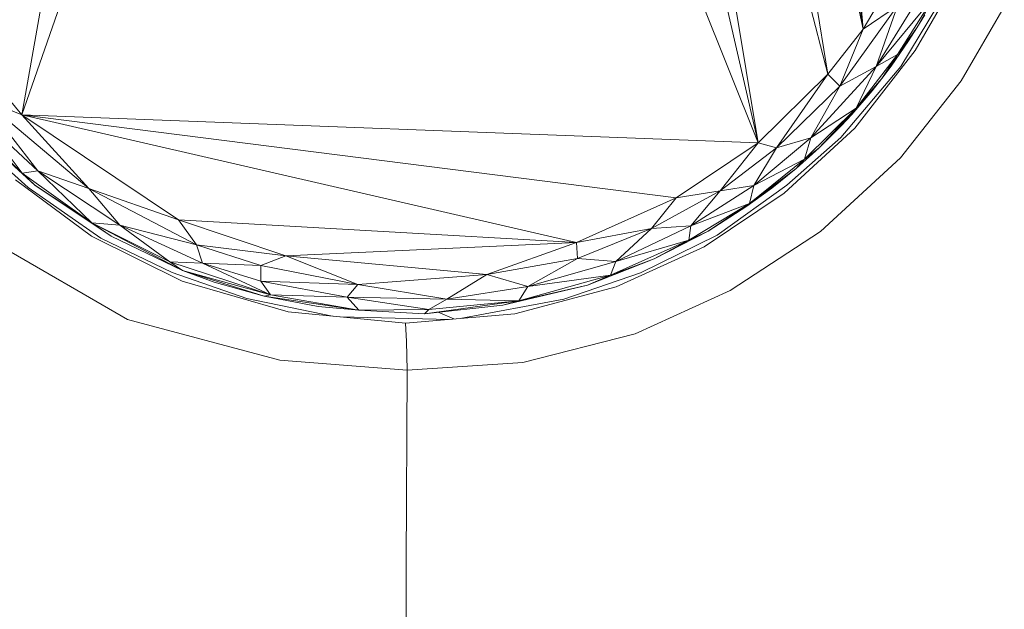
# Model space of a CAD drawing. Header units: millimetres. Extents: x -63554 to 200, y -19084 to 40052.
# Tile 117 of 120: x -50009 to -49944, y 35415 to 35455. Entities that reach past the tile are written whole.
import ezdxf

# ---------------------------------------------------------------- set-up
doc = ezdxf.new("R2010")
doc.units = ezdxf.units.MM
doc.header["$MEASUREMENT"] = 0
doc.layers.add('New_SA- santehnika', color=7, linetype='Continuous')
doc.layers.add('New_SA- santehnika_Pen_No__101', color=252, linetype='Continuous', lineweight=13)

# ---------------------------------------------------------------- blocks, each defined once
blk = doc.blocks.new('DURAVIT_234880-DuraSquare-sink(1)[276]_1', base_point=(-50100.303, 35768.561))
at = {"layer": 'New_SA- santehnika_Pen_No__101', "color": 252, "linetype": 'Continuous', "lineweight": 13}
for p, q in [((-49986.659, 35512.745), (-50009.095, 35448.248)), ((-49986.659, 35512.745), (-50009.095, 35448.248)), ((-49960.095, 35446.39), (-49986.659, 35512.745)), ((-49960.095, 35446.39), (-49986.659, 35512.745)), ((-49960.095, 35446.39), (-49974.981, 35511.144)), ((-49960.095, 35446.39), (-49974.981, 35511.144)), ((-49955.465, 35450.971), (-49970.736, 35509.831)), ((-49960.095, 35446.39), (-49970.736, 35509.831)), ((-49955.465, 35450.971), (-49970.736, 35509.831)), ((-49960.095, 35446.39), (-49970.736, 35509.831)), ((-49998.352, 35509.045), (-50009.095, 35448.248)), ((-49998.352, 35509.045), (-50009.095, 35448.248)), ((-49953.128, 35453.96), (-49964.588, 35507.527)), ((-49955.465, 35450.971), (-49964.588, 35507.527)), ((-49953.128, 35453.96), (-49964.588, 35507.527)), ((-49955.465, 35450.971), (-49964.588, 35507.527)), ((-49953.128, 35453.96), (-49959.871, 35504.329)), ((-49953.128, 35453.96), (-49959.871, 35504.329)), ((-49953.128, 35453.96), (-49956.68, 35500.558)), ((-49953.128, 35453.96), (-49956.68, 35500.558)), ((-49950.704, 35458.037), (-49953.128, 35453.96)), ((-49950.704, 35458.037), (-49953.128, 35453.96)), ((-49949.648, 35452.533), (-49946.656, 35457.767)), ((-49949.648, 35452.533), (-49946.656, 35457.767)), ((-49948.774, 35457.101), (-49952.261, 35451.483)), ((-49948.774, 35457.101), (-49952.261, 35451.483)), ((-49948.349, 35456.21), (-49952.261, 35451.483)), ((-49948.349, 35456.21), (-49952.261, 35451.483)), ((-49948.349, 35456.21), (-49950.841, 35452.264)), ((-49948.349, 35456.21), (-49950.841, 35452.264)), ((-49948.349, 35456.21), (-49949.546, 35454.042)), ((-49948.349, 35456.21), (-49949.546, 35454.042)), ((-50009.095, 35448.248), (-50015.024, 35455.367)), ((-50009.095, 35448.248), (-50015.024, 35455.367)), ((-49950.844, 35455.506), (-49954.663, 35450.177)), ((-49950.844, 35455.506), (-49954.663, 35450.177)), ((-49950.844, 35455.506), (-49953.128, 35453.96)), ((-49950.844, 35455.506), (-49953.128, 35453.96)), ((-49950.844, 35455.506), (-49952.261, 35451.483)), ((-49950.844, 35455.506), (-49952.261, 35451.483)), ((-49950.609, 35451.482), (-49948.169, 35455.505)), ((-49950.609, 35451.482), (-49948.169, 35455.505)), ((-49943.727, 35455.455), (-49946.597, 35450.52)), ((-49943.727, 35455.455), (-49946.597, 35450.52)), ((-49949.013, 35454.913), (-49949.546, 35454.042)), ((-49949.013, 35454.913), (-49949.546, 35454.042)), ((-49953.128, 35453.96), (-49955.465, 35450.971)), ((-49953.128, 35453.96), (-49955.465, 35450.971)), ((-49953.128, 35453.96), (-49954.663, 35450.177)), ((-49953.128, 35453.96), (-49954.663, 35450.177)), ((-49949.546, 35454.042), (-49950.841, 35452.264)), ((-49949.546, 35454.042), (-49950.841, 35452.264)), ((-49949.546, 35454.042), (-49950.097, 35453.179)), ((-49949.546, 35454.042), (-49950.097, 35453.179)), ((-49950.097, 35453.179), (-49951.259, 35451.489)), ((-49950.097, 35453.179), (-49951.259, 35451.489)), ((-49950.097, 35453.179), (-49950.841, 35452.264)), ((-49950.097, 35453.179), (-49950.841, 35452.264)), ((-49953.671, 35447.371), (-49949.648, 35452.533)), ((-49953.671, 35447.371), (-49949.648, 35452.533)), ((-49950.841, 35452.264), (-49953.575, 35448.706)), ((-49950.841, 35452.264), (-49953.575, 35448.706)), ((-49950.841, 35452.264), (-49952.261, 35451.483)), ((-49950.841, 35452.264), (-49952.261, 35451.483)), ((-49950.841, 35452.264), (-49951.886, 35450.667)), ((-49950.841, 35452.264), (-49951.886, 35450.667)), ((-49950.841, 35452.264), (-49951.259, 35451.489)), ((-49950.841, 35452.264), (-49951.259, 35451.489)), ((-49952.261, 35451.483), (-49956.601, 35446.718)), ((-49952.261, 35451.483), (-49956.601, 35446.718)), ((-49952.261, 35451.483), (-49954.663, 35450.177)), ((-49952.261, 35451.483), (-49954.663, 35450.177)), ((-49954.599, 35446.753), (-49950.609, 35451.482)), ((-49954.599, 35446.753), (-49950.609, 35451.482)), ((-49952.261, 35451.483), (-49953.575, 35448.706)), ((-49952.261, 35451.483), (-49953.575, 35448.706)), ((-49951.259, 35451.489), (-49951.886, 35450.667)), ((-49951.259, 35451.489), (-49951.886, 35450.667)), ((-49955.465, 35450.971), (-49960.095, 35446.39)), ((-49955.465, 35450.971), (-49960.095, 35446.39)), ((-49955.465, 35450.971), (-49958.894, 35446.055)), ((-49955.465, 35450.971), (-49958.894, 35446.055)), ((-49954.663, 35450.177), (-49955.465, 35450.971)), ((-49954.663, 35450.177), (-49955.465, 35450.971)), ((-49951.886, 35450.667), (-49953.575, 35448.706)), ((-49951.886, 35450.667), (-49953.575, 35448.706)), ((-49951.886, 35450.667), (-49952.527, 35449.858)), ((-49951.886, 35450.667), (-49952.527, 35449.858)), ((-49954.663, 35450.177), (-49958.894, 35446.055)), ((-49954.663, 35450.177), (-49958.894, 35446.055)), ((-49954.663, 35450.177), (-49956.601, 35446.718)), ((-49954.663, 35450.177), (-49956.601, 35446.718)), ((-49946.597, 35450.52), (-49950.638, 35445.4)), ((-49946.597, 35450.52), (-49950.638, 35445.4)), ((-50004.643, 35443.366), (-50011.755, 35449.325)), ((-50008.024, 35444.533), (-50011.755, 35449.325)), ((-50009.095, 35448.248), (-50011.755, 35449.325)), ((-50004.643, 35443.366), (-50011.755, 35449.325)), ((-50008.024, 35444.533), (-50011.755, 35449.325)), ((-50009.095, 35448.248), (-50011.755, 35449.325)), ((-49952.527, 35449.858), (-49953.866, 35448.286)), ((-49952.527, 35449.858), (-49953.866, 35448.286)), ((-49952.527, 35449.858), (-49953.575, 35448.706)), ((-49952.527, 35449.858), (-49953.575, 35448.706)), ((-49953.575, 35448.706), (-49957.022, 35445.315)), ((-49953.575, 35448.706), (-49957.022, 35445.315)), ((-49953.575, 35448.706), (-49956.601, 35446.718)), ((-49953.575, 35448.706), (-49956.601, 35446.718)), ((-49953.575, 35448.706), (-49956.04, 35446.067)), ((-49953.575, 35448.706), (-49956.04, 35446.067)), ((-49953.575, 35448.706), (-49954.578, 35447.531)), ((-49953.575, 35448.706), (-49954.578, 35447.531)), ((-49953.575, 35448.706), (-49953.866, 35448.286)), ((-49953.575, 35448.706), (-49953.866, 35448.286)), ((-50008.024, 35444.533), (-50011.91, 35448.117)), ((-50009.088, 35444.382), (-50011.91, 35448.117)), ((-50008.024, 35444.533), (-50011.91, 35448.117)), ((-50009.088, 35444.382), (-50011.91, 35448.117)), ((-49960.095, 35446.39), (-50009.095, 35448.248)), ((-49965.553, 35442.73), (-50009.095, 35448.248)), ((-49972.197, 35439.755), (-50009.095, 35448.248)), ((-49998.668, 35441.271), (-50009.095, 35448.248)), ((-50004.643, 35443.366), (-50009.095, 35448.248)), ((-49960.095, 35446.39), (-50009.095, 35448.248)), ((-49965.553, 35442.73), (-50009.095, 35448.248)), ((-49972.197, 35439.755), (-50009.095, 35448.248)), ((-49998.668, 35441.271), (-50009.095, 35448.248)), ((-50004.643, 35443.366), (-50009.095, 35448.248)), ((-49953.866, 35448.286), (-49954.578, 35447.531)), ((-49953.866, 35448.286), (-49954.578, 35447.531)), ((-50008.235, 35443.587), (-50012.64, 35447.589)), ((-50009.088, 35444.382), (-50012.64, 35447.589)), ((-50008.235, 35443.587), (-50012.64, 35447.589)), ((-50009.088, 35444.382), (-50012.64, 35447.589)), ((-50009.088, 35444.382), (-50012.441, 35447.624)), ((-50009.088, 35444.382), (-50012.441, 35447.624)), ((-49958.379, 35443.053), (-49953.671, 35447.371)), ((-49958.379, 35443.053), (-49953.671, 35447.371)), ((-49954.578, 35447.531), (-49956.04, 35446.067)), ((-49954.578, 35447.531), (-49956.04, 35446.067)), ((-49956.601, 35446.718), (-49960.391, 35443.555)), ((-49956.601, 35446.718), (-49960.391, 35443.555)), ((-49956.601, 35446.718), (-49958.894, 35446.055)), ((-49956.601, 35446.718), (-49958.894, 35446.055)), ((-49958.197, 35443.587), (-49954.599, 35446.753)), ((-49958.197, 35443.587), (-49954.599, 35446.753)), ((-49956.601, 35446.718), (-49957.022, 35445.315)), ((-49956.601, 35446.718), (-49957.022, 35445.315)), ((-50012.25, 35446.624), (-50008.672, 35443.428)), ((-50012.25, 35446.624), (-50008.672, 35443.428)), ((-49960.095, 35446.39), (-49965.553, 35442.73)), ((-49960.095, 35446.39), (-49965.553, 35442.73)), ((-49960.095, 35446.39), (-49962.644, 35443.195)), ((-49960.095, 35446.39), (-49962.644, 35443.195)), ((-49958.894, 35446.055), (-49962.644, 35443.195)), ((-49958.894, 35446.055), (-49962.644, 35443.195)), ((-49958.894, 35446.055), (-49960.391, 35443.555)), ((-49958.894, 35446.055), (-49960.391, 35443.555)), ((-49958.894, 35446.055), (-49960.095, 35446.39)), ((-49958.894, 35446.055), (-49960.095, 35446.39)), ((-49956.04, 35446.067), (-49957.58, 35444.684)), ((-49956.04, 35446.067), (-49957.58, 35444.684)), ((-49956.04, 35446.067), (-49957.022, 35445.315)), ((-49956.04, 35446.067), (-49957.022, 35445.315)), ((-49950.638, 35445.4), (-49955.96, 35440.498)), ((-49950.638, 35445.4), (-49955.96, 35440.498)), ((-49957.022, 35445.315), (-49960.684, 35442.368)), ((-49957.022, 35445.315), (-49960.684, 35442.368)), ((-49957.022, 35445.315), (-49960.391, 35443.555)), ((-49957.022, 35445.315), (-49960.391, 35443.555)), ((-49957.022, 35445.315), (-49957.58, 35444.684)), ((-49957.022, 35445.315), (-49957.58, 35444.684)), ((-50008.024, 35444.533), (-50009.088, 35444.382)), ((-50008.024, 35444.533), (-50009.088, 35444.382)), ((-50004.451, 35441.08), (-50009.088, 35444.382)), ((-50008.235, 35443.587), (-50009.088, 35444.382)), ((-50004.451, 35441.08), (-50009.088, 35444.382)), ((-50008.235, 35443.587), (-50009.088, 35444.382)), ((-50002.571, 35440.911), (-50008.024, 35444.533)), ((-50004.451, 35441.08), (-50008.024, 35444.533)), ((-50004.643, 35443.366), (-50008.024, 35444.533)), ((-50002.571, 35440.911), (-50008.024, 35444.533)), ((-50004.451, 35441.08), (-50008.024, 35444.533)), ((-50004.643, 35443.366), (-50008.024, 35444.533)), ((-49957.58, 35444.684), (-49960.684, 35442.368)), ((-49957.58, 35444.684), (-49960.684, 35442.368)), ((-49957.58, 35444.684), (-49959.185, 35443.383)), ((-49957.58, 35444.684), (-49959.185, 35443.383)), ((-50009.53, 35443.929), (-50004.462, 35440.179)), ((-50009.53, 35443.929), (-50004.462, 35440.179)), ((-50008.672, 35443.428), (-50003.844, 35440.06)), ((-50008.672, 35443.428), (-50003.844, 35440.06)), ((-50003.152, 35440.183), (-50008.235, 35443.587)), ((-50004.451, 35441.08), (-50008.235, 35443.587)), ((-50003.152, 35440.183), (-50008.235, 35443.587)), ((-50004.451, 35441.08), (-50008.235, 35443.587)), ((-49960.391, 35443.555), (-49964.596, 35440.875)), ((-49960.391, 35443.555), (-49964.596, 35440.875)), ((-49962.832, 35440.252), (-49958.197, 35443.587)), ((-49962.832, 35440.252), (-49958.197, 35443.587)), ((-49960.391, 35443.555), (-49962.644, 35443.195)), ((-49960.391, 35443.555), (-49962.644, 35443.195)), ((-49960.391, 35443.555), (-49960.684, 35442.368)), ((-49960.391, 35443.555), (-49960.684, 35442.368)), ((-49997.474, 35439.608), (-50004.643, 35443.366)), ((-49998.668, 35441.271), (-50004.643, 35443.366)), ((-50002.571, 35440.911), (-50004.643, 35443.366)), ((-49997.474, 35439.608), (-50004.643, 35443.366)), ((-49998.668, 35441.271), (-50004.643, 35443.366)), ((-50002.571, 35440.911), (-50004.643, 35443.366)), ((-49962.644, 35443.195), (-49967.206, 35440.686)), ((-49962.644, 35443.195), (-49967.206, 35440.686)), ((-49962.644, 35443.195), (-49965.553, 35442.73)), ((-49962.644, 35443.195), (-49965.553, 35442.73)), ((-49962.644, 35443.195), (-49964.596, 35440.875)), ((-49962.644, 35443.195), (-49964.596, 35440.875)), ((-49963.705, 35439.481), (-49958.379, 35443.053)), ((-49963.705, 35439.481), (-49958.379, 35443.053)), ((-49959.185, 35443.383), (-49960.85, 35442.173)), ((-49959.185, 35443.383), (-49960.85, 35442.173)), ((-49959.185, 35443.383), (-49960.684, 35442.368)), ((-49959.185, 35443.383), (-49960.684, 35442.368)), ((-49965.553, 35442.73), (-49972.197, 35439.755)), ((-49965.553, 35442.73), (-49972.197, 35439.755)), ((-49965.553, 35442.73), (-49967.206, 35440.686)), ((-49965.553, 35442.73), (-49967.206, 35440.686)), ((-49960.684, 35442.368), (-49964.708, 35439.922)), ((-49960.684, 35442.368), (-49964.708, 35439.922)), ((-49960.684, 35442.368), (-49964.596, 35440.875)), ((-49960.684, 35442.368), (-49964.596, 35440.875)), ((-49960.684, 35442.368), (-49963.43, 35440.52)), ((-49960.684, 35442.368), (-49963.43, 35440.52)), ((-49960.85, 35442.173), (-49963.43, 35440.52)), ((-49960.85, 35442.173), (-49963.43, 35440.52)), ((-49960.684, 35442.368), (-49960.85, 35442.173)), ((-49960.684, 35442.368), (-49960.85, 35442.173)), ((-49998.403, 35437.904), (-50004.451, 35441.08)), ((-49999.249, 35438.467), (-50004.451, 35441.08)), ((-50002.571, 35440.911), (-50004.451, 35441.08)), ((-50003.152, 35440.183), (-50004.451, 35441.08)), ((-49998.403, 35437.904), (-50004.451, 35441.08)), ((-49999.249, 35438.467), (-50004.451, 35441.08)), ((-50002.571, 35440.911), (-50004.451, 35441.08)), ((-50003.152, 35440.183), (-50004.451, 35441.08)), ((-49997.077, 35438.376), (-50002.571, 35440.911)), ((-49997.474, 35439.608), (-50002.571, 35440.911)), ((-49999.249, 35438.467), (-50002.571, 35440.911)), ((-49997.077, 35438.376), (-50002.571, 35440.911)), ((-49997.474, 35439.608), (-50002.571, 35440.911)), ((-49999.249, 35438.467), (-50002.571, 35440.911)), ((-49972.197, 35439.755), (-49998.668, 35441.271)), ((-49991.54, 35438.868), (-49998.668, 35441.271)), ((-49997.474, 35439.608), (-49998.668, 35441.271)), ((-49972.197, 35439.755), (-49998.668, 35441.271)), ((-49991.54, 35438.868), (-49998.668, 35441.271)), ((-49997.474, 35439.608), (-49998.668, 35441.271)), ((-49964.596, 35440.875), (-49969.576, 35438.498)), ((-49964.596, 35440.875), (-49969.576, 35438.498)), ((-49964.596, 35440.875), (-49967.206, 35440.686)), ((-49964.596, 35440.875), (-49967.206, 35440.686)), ((-49964.596, 35440.875), (-49964.708, 35439.922)), ((-49964.596, 35440.875), (-49964.708, 35439.922)), ((-50004.462, 35440.179), (-49998.434, 35437.198)), ((-50004.462, 35440.179), (-49998.434, 35437.198)), ((-49998.403, 35437.904), (-50003.152, 35440.183)), ((-49998.403, 35437.904), (-50003.152, 35440.183)), ((-49967.206, 35440.686), (-49972.197, 35439.755)), ((-49967.206, 35440.686), (-49972.197, 35439.755)), ((-49967.206, 35440.686), (-49972.12, 35438.689)), ((-49967.206, 35440.686), (-49972.12, 35438.689)), ((-49967.206, 35440.686), (-49969.576, 35438.498)), ((-49967.206, 35440.686), (-49969.576, 35438.498)), ((-49967.936, 35437.742), (-49962.832, 35440.252)), ((-49967.936, 35437.742), (-49962.832, 35440.252)), ((-49963.43, 35440.52), (-49967.021, 35438.666)), ((-49963.43, 35440.52), (-49967.021, 35438.666)), ((-49963.43, 35440.52), (-49964.708, 35439.922)), ((-49963.43, 35440.52), (-49964.708, 35439.922)), ((-49955.96, 35440.498), (-49961.968, 35436.571)), ((-49955.96, 35440.498), (-49961.968, 35436.571)), ((-50002.063, 35434.638), (-50010.679, 35439.598)), ((-50002.063, 35434.638), (-50010.679, 35439.598)), ((-50003.844, 35440.06), (-49999.103, 35437.775)), ((-50003.844, 35440.06), (-49999.103, 35437.775)), ((-49991.54, 35438.868), (-49997.474, 35439.608)), ((-49993.197, 35438.242), (-49997.474, 35439.608)), ((-49997.077, 35438.376), (-49997.474, 35439.608)), ((-49991.54, 35438.868), (-49997.474, 35439.608)), ((-49993.197, 35438.242), (-49997.474, 35439.608)), ((-49997.077, 35438.376), (-49997.474, 35439.608)), ((-49972.197, 35439.755), (-49991.54, 35438.868)), ((-49972.197, 35439.755), (-49991.54, 35438.868)), ((-49972.197, 35439.755), (-49978.153, 35437.622)), ((-49972.197, 35439.755), (-49978.153, 35437.622)), ((-49972.12, 35438.689), (-49972.197, 35439.755)), ((-49972.12, 35438.689), (-49972.197, 35439.755)), ((-49964.708, 35439.922), (-49969.922, 35437.578)), ((-49964.708, 35439.922), (-49969.922, 35437.578)), ((-49964.708, 35439.922), (-49969.576, 35438.498)), ((-49964.708, 35439.922), (-49969.576, 35438.498)), ((-49969.552, 35436.821), (-49963.705, 35439.481)), ((-49969.552, 35436.821), (-49963.705, 35439.481)), ((-49964.708, 35439.922), (-49967.021, 35438.666)), ((-49964.708, 35439.922), (-49967.021, 35438.666)), ((-49991.54, 35438.868), (-49993.197, 35438.242)), ((-49991.54, 35438.868), (-49993.197, 35438.242)), ((-49978.153, 35437.622), (-49991.54, 35438.868)), ((-49986.745, 35436.969), (-49991.54, 35438.868)), ((-49978.153, 35437.622), (-49991.54, 35438.868)), ((-49986.745, 35436.969), (-49991.54, 35438.868)), ((-49992.556, 35436.286), (-49999.249, 35438.467)), ((-49997.077, 35438.376), (-49999.249, 35438.467)), ((-49998.403, 35437.904), (-49999.249, 35438.467)), ((-49992.556, 35436.286), (-49999.249, 35438.467)), ((-49997.077, 35438.376), (-49999.249, 35438.467)), ((-49998.403, 35437.904), (-49999.249, 35438.467)), ((-49992.556, 35436.286), (-49997.077, 35438.376)), ((-49993.197, 35438.242), (-49997.077, 35438.376)), ((-49993.197, 35437.191), (-49997.077, 35438.376)), ((-49992.556, 35436.286), (-49997.077, 35438.376)), ((-49993.197, 35438.242), (-49997.077, 35438.376)), ((-49993.197, 35437.191), (-49997.077, 35438.376)), ((-49986.745, 35436.969), (-49993.197, 35438.242)), ((-49993.197, 35438.242), (-49993.197, 35437.191)), ((-49986.745, 35436.969), (-49993.197, 35438.242)), ((-49993.197, 35438.242), (-49993.197, 35437.191)), ((-49972.12, 35438.689), (-49978.153, 35437.622)), ((-49972.12, 35438.689), (-49978.153, 35437.622)), ((-49972.12, 35438.689), (-49975.423, 35436.828)), ((-49972.12, 35438.689), (-49975.423, 35436.828)), ((-49969.576, 35438.498), (-49975.423, 35436.828)), ((-49969.576, 35438.498), (-49975.423, 35436.828)), ((-49969.576, 35438.498), (-49972.12, 35438.689)), ((-49969.576, 35438.498), (-49972.12, 35438.689)), ((-49967.021, 35438.666), (-49971.461, 35436.933)), ((-49967.021, 35438.666), (-49971.461, 35436.933)), ((-49967.021, 35438.666), (-49969.922, 35437.578)), ((-49967.021, 35438.666), (-49969.922, 35437.578)), ((-49969.576, 35438.498), (-49969.922, 35437.578)), ((-49969.576, 35438.498), (-49969.922, 35437.578)), ((-49999.103, 35437.775), (-49994.136, 35436.032)), ((-49999.103, 35437.775), (-49994.136, 35436.032)), ((-49992.556, 35436.286), (-49998.403, 35437.904)), ((-49992.972, 35436.197), (-49998.403, 35437.904)), ((-49996.303, 35437.13), (-49998.403, 35437.904)), ((-49992.556, 35436.286), (-49998.403, 35437.904)), ((-49992.972, 35436.197), (-49998.403, 35437.904)), ((-49996.303, 35437.13), (-49998.403, 35437.904)), ((-49978.153, 35437.622), (-49986.745, 35436.969)), ((-49978.153, 35437.622), (-49986.745, 35436.969)), ((-49978.153, 35437.622), (-49980.817, 35435.989)), ((-49978.153, 35437.622), (-49980.817, 35435.989)), ((-49975.423, 35436.828), (-49978.153, 35437.622)), ((-49975.423, 35436.828), (-49978.153, 35437.622)), ((-49969.922, 35437.578), (-49976.033, 35435.881)), ((-49969.922, 35437.578), (-49976.033, 35435.881)), ((-49969.922, 35437.578), (-49975.423, 35436.828)), ((-49969.922, 35437.578), (-49975.423, 35436.828)), ((-49973.033, 35435.991), (-49967.936, 35437.742)), ((-49973.033, 35435.991), (-49967.936, 35437.742)), ((-49969.922, 35437.578), (-49971.461, 35436.933)), ((-49969.922, 35437.578), (-49971.461, 35436.933)), ((-49998.434, 35437.198), (-49991.384, 35435.142)), ((-49998.434, 35437.198), (-49991.384, 35435.142)), ((-49992.972, 35436.197), (-49996.303, 35437.13)), ((-49992.972, 35436.197), (-49996.303, 35437.13)), ((-49986.745, 35436.969), (-49993.197, 35437.191)), ((-49987.452, 35436.135), (-49993.197, 35437.191)), ((-49992.556, 35436.286), (-49993.197, 35437.191)), ((-49986.745, 35436.969), (-49993.197, 35437.191)), ((-49987.452, 35436.135), (-49993.197, 35437.191)), ((-49992.556, 35436.286), (-49993.197, 35437.191)), ((-49986.745, 35436.969), (-49987.452, 35436.135)), ((-49986.745, 35436.969), (-49987.452, 35436.135)), ((-49980.817, 35435.989), (-49986.745, 35436.969)), ((-49980.817, 35435.989), (-49986.745, 35436.969)), ((-49971.461, 35436.933), (-49977.086, 35435.602)), ((-49971.461, 35436.933), (-49977.086, 35435.602)), ((-49971.461, 35436.933), (-49976.033, 35435.881)), ((-49971.461, 35436.933), (-49976.033, 35435.881)), ((-49992.556, 35436.286), (-49992.972, 35436.197)), ((-49992.556, 35436.286), (-49992.972, 35436.197)), ((-49986.672, 35435.252), (-49992.972, 35436.197)), ((-49989.378, 35435.513), (-49992.972, 35436.197)), ((-49986.672, 35435.252), (-49992.972, 35436.197)), ((-49989.378, 35435.513), (-49992.972, 35436.197)), ((-49986.672, 35435.252), (-49992.556, 35436.286)), ((-49987.452, 35436.135), (-49992.556, 35436.286)), ((-49986.672, 35435.252), (-49992.556, 35436.286)), ((-49987.452, 35436.135), (-49992.556, 35436.286)), ((-49975.423, 35436.828), (-49980.817, 35435.989)), ((-49975.423, 35436.828), (-49980.817, 35435.989)), ((-49976.304, 35435.008), (-49969.552, 35436.821)), ((-49976.304, 35435.008), (-49969.552, 35436.821)), ((-49975.423, 35436.828), (-49976.033, 35435.881)), ((-49975.423, 35436.828), (-49976.033, 35435.881)), ((-49961.968, 35436.571), (-49968.3, 35433.695)), ((-49961.968, 35436.571), (-49968.3, 35433.695)), ((-49994.136, 35436.032), (-49988.435, 35434.863)), ((-49994.136, 35436.032), (-49988.435, 35434.863)), ((-49980.817, 35435.989), (-49987.452, 35436.135)), ((-49982.022, 35435.297), (-49987.452, 35436.135)), ((-49986.672, 35435.252), (-49987.452, 35436.135)), ((-49980.817, 35435.989), (-49987.452, 35436.135)), ((-49982.022, 35435.297), (-49987.452, 35436.135)), ((-49986.672, 35435.252), (-49987.452, 35436.135)), ((-49976.033, 35435.881), (-49982.304, 35435.015)), ((-49976.033, 35435.881), (-49982.304, 35435.015)), ((-49977.086, 35435.602), (-49982.304, 35435.015)), ((-49977.086, 35435.602), (-49982.304, 35435.015)), ((-49980.817, 35435.989), (-49982.022, 35435.297)), ((-49980.817, 35435.989), (-49982.022, 35435.297)), ((-49976.033, 35435.881), (-49982.022, 35435.297)), ((-49976.033, 35435.881), (-49982.022, 35435.297)), ((-49976.033, 35435.881), (-49980.817, 35435.989)), ((-49976.033, 35435.881), (-49980.817, 35435.989)), ((-49979.926, 35434.707), (-49973.033, 35435.991)), ((-49979.926, 35434.707), (-49973.033, 35435.991)), ((-49976.033, 35435.881), (-49977.086, 35435.602)), ((-49976.033, 35435.881), (-49977.086, 35435.602)), ((-49991.384, 35435.142), (-49983.571, 35434.404)), ((-49991.384, 35435.142), (-49983.571, 35434.404)), ((-49986.672, 35435.252), (-49989.378, 35435.513)), ((-49986.672, 35435.252), (-49989.378, 35435.513)), ((-49982.022, 35435.297), (-49986.672, 35435.252)), ((-49982.022, 35435.297), (-49986.672, 35435.252)), ((-49982.304, 35435.015), (-49986.672, 35435.252)), ((-49982.304, 35435.015), (-49986.672, 35435.252)), ((-49983.571, 35434.404), (-49976.304, 35435.008)), ((-49983.571, 35434.404), (-49976.304, 35435.008)), ((-49982.022, 35435.297), (-49982.304, 35435.015)), ((-49982.022, 35435.297), (-49982.304, 35435.015)), ((-49980.347, 35434.672), (-49981.397, 35435.117)), ((-49980.347, 35434.672), (-49981.397, 35435.117)), ((-49991.941, 35431.922), (-50002.063, 35434.638)), ((-49991.941, 35431.922), (-50002.063, 35434.638)), ((-49987.897, 35434.813), (-49980.618, 35434.649)), ((-49987.897, 35434.813), (-49980.618, 35434.649)), ((-49983.571, 35434.404), (-49983.51, 35433.167)), ((-49983.571, 35434.404), (-49983.51, 35433.167)), ((-49968.3, 35433.695), (-49975.757, 35431.782)), ((-49968.3, 35433.695), (-49975.757, 35431.782)), ((-49983.51, 35433.167), (-49983.471, 35431.268)), ((-49983.51, 35433.167), (-49983.471, 35431.268)), ((-49983.471, 35431.268), (-49991.941, 35431.922)), ((-49983.471, 35431.268), (-49991.941, 35431.922)), ((-49975.757, 35431.782), (-49983.471, 35431.268)), ((-49975.757, 35431.782), (-49983.471, 35431.268)), ((-49983.471, 35431.268), (-49983.533, 35418.395)), ((-49983.471, 35431.268), (-49983.533, 35418.395)), ((-49983.533, 35418.395), (-49983.54, 35407.003)), ((-49983.533, 35418.395), (-49983.54, 35407.003))]:
    blk.add_line(p, q, dxfattribs=at)

msp = doc.modelspace()

# ---------------------------------------------------------------- block references
at = {"layer": 'New_SA- santehnika', "color": 252, "linetype": 'Continuous', "lineweight": 13}
msp.add_blockref('DURAVIT_234880-DuraSquare-sink(1)[276]_1', (-50100.303, 35768.561), dxfattribs=at)

doc.saveas('drawing.dxf')
